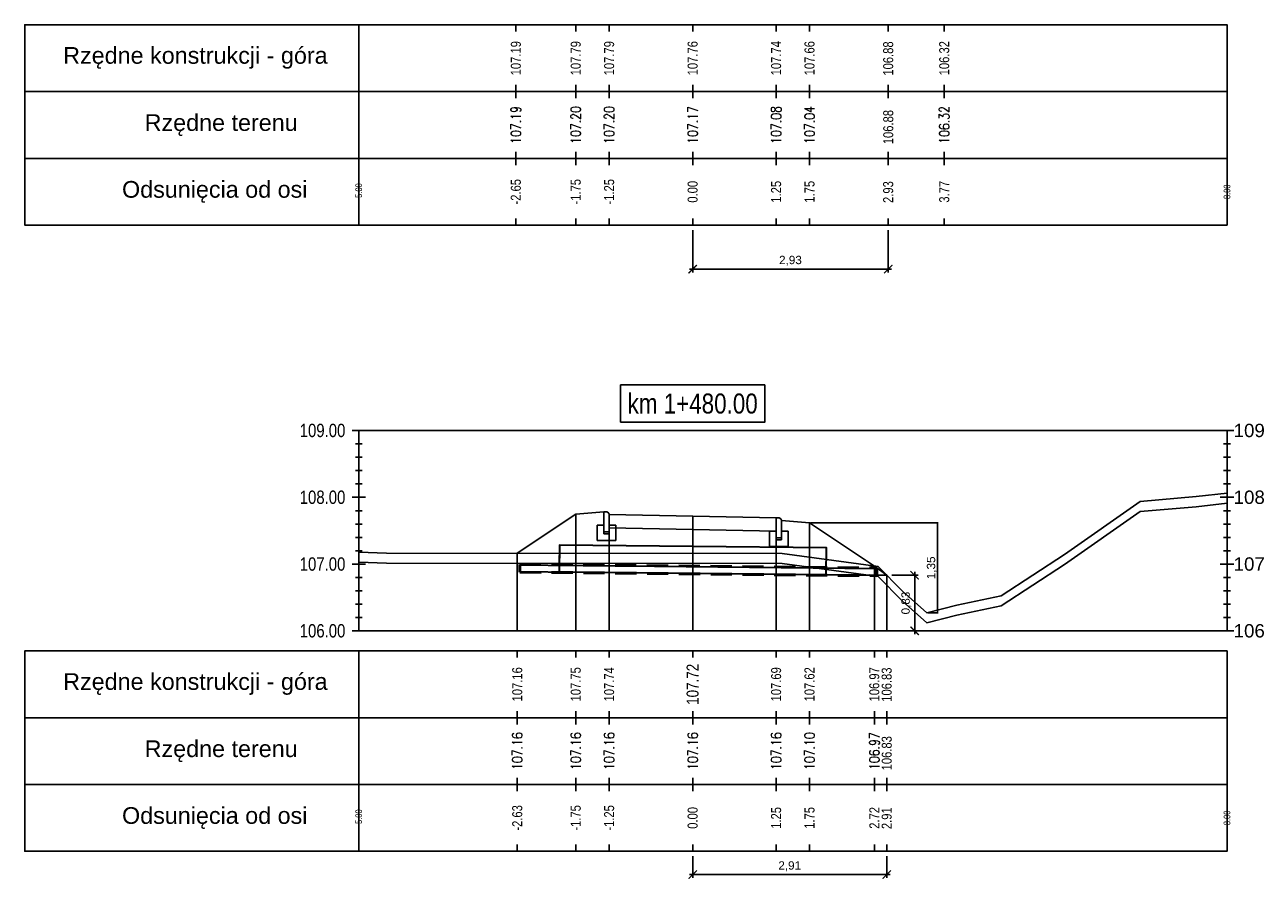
# Model space of a CAD drawing. Extents: x 7537626 to 7538805, y 5722894 to 5725486.
# Tile 70 of 90: x 7538541 to 7538560, y 5725456 to 5725468. Entities that reach past the tile are written whole.
import ezdxf

# ---------------------------------------------------------------- set-up
doc = ezdxf.new("R2010")
doc.units = 0
doc.header["$PDMODE"] = 35
doc.header["$PDSIZE"] = 0.3
doc.linetypes.add('HIDDEN', pattern=[9.525, 6.35, -3.175])
for name, color, linetype in [('C-DROGI-PROFILE', 7, 'Continuous'), ('C-DROGI-PROFILE-ETYKIETY', 7, 'Continuous'), ('C-DROGI-PRZEKROJE-ETYKIETY', 7, 'Continuous'), ('C-POPRZECZKA-przekrój', 2, 'Continuous'), ('C-POPRZECZKA-widok', 1, 'Continuous')]:
    doc.layers.add(name, color=color, linetype=linetype)
for name, color, linetype, true_color in [('C-humus', 7, 'Continuous', 0x003df5), ('C-Teren', 7, 'Continuous', 0x005716), ('poprzeczki', 7, 'Continuous', 0x0000d6)]:
    doc.layers.add(name, color=color, linetype=linetype, true_color=true_color)
doc.layers.add('Pom-plan', color=4, linetype='Continuous', plot=False)
doc.styles.add('2mm08', font='arial.ttf', dxfattribs={"width": 0.8})
doc.styles.add('opis_50', font='arial.ttf', dxfattribs={"height": 0.125})
doc.styles.get("Standard").update_dxf_attribs({"font": 'arial.ttf'})
doc.dimstyles.new('OPIS_50', dxfattribs={"dimscale": 0.5, "dimtxt": 0.125, "dimasz": 0.25, "dimexe": 0.1, "dimexo": 0.15, "dimgap": 0.1, "dimtad": 1, "dimzin": 0, "dimtxsty": 'opis_50', "dimblk": 'ARCHTICK', "dimcen": 0.15, "dimdle": 0.1, "dimaunit": 2, "dimadec": 4, "dimazin": 0, "dimtfac": 1, "dimtmove": 0, "dimatfit": 3, "dimfxl": 1, "dimarcsym": 0})

# ---------------------------------------------------------------- blocks, each defined once
blk = doc.blocks.new('_ArchTick')
at = {"color": 0, "linetype": 'ByBlock', "const_width": 0.15}
blk.add_lwpolyline([(-0.5, -0.5), (0.5, 0.5)], dxfattribs=at)
blk = doc.blocks.new('*D16')
at = {"layer": 'Defpoints', "color": 0, "transparency": 16777216}
for p in [(7538553.225, 5725460.904), (7538554.982, 5725459.556), (7538555.14, 5725459.556)]:
    blk.add_point(p, dxfattribs=at)
at = {"layer": 'poprzeczki', "color": 0, "lineweight": -2, "transparency": 16777216}
for p, q in [((7538553.24, 5725460.904), (7538555.15, 5725460.904)), ((7538555.14, 5725460.914), (7538555.14, 5725459.546)), ((7538554.997, 5725459.556), (7538555.15, 5725459.556))]:
    blk.add_line(p, q, dxfattribs=at)
at = {"layer": 'poprzeczki', "color": 0, "lineweight": -2, "transparency": 16777216, "xscale": 0.025, "yscale": 0.025, "zscale": 0.025}
for p, rotation in [((7538555.14, 5725460.904), 90), ((7538555.14, 5725459.556), 270)]:
    blk.add_blockref('_ArchTick', p, dxfattribs=dict(at, rotation=rotation))
at = {"layer": 'poprzeczki', "color": 0, "transparency": 16777216, "insert": (7538555.055, 5725460.23), "char_height": 0.125, "attachment_point": 5, "rotation": 90, "style": 'opis_50'}
blk.add_mtext('1,35', dxfattribs=at)
blk = doc.blocks.new('geokrata')
at = {"layer": 'C-POPRZECZKA-przekrój', "color": 172, "linetype": 'HIDDEN', "lineweight": 50, "ltscale": 0.05, "true_color": 0x0000cc}
for p, q in [((7538464.885, 5725469.743), (7538470.234, 5725469.689)), ((7538464.887, 5725469.627), (7538470.233, 5725469.573))]:
    blk.add_line(p, q, dxfattribs=at)
at = {"layer": 'C-POPRZECZKA-przekrój', "color": 98, "linetype": 'Continuous', "lineweight": 30, "true_color": 0x006100}
for p, q in [((7538464.892, 5725469.735), (7538465.726, 5725469.726)), ((7538464.893, 5725469.635), (7538465.725, 5725469.626)), ((7538469.225, 5725469.591), (7538470.225, 5725469.581))]:
    blk.add_line(p, q, dxfattribs=at)
for points in [[(7538467.479, 5725470.009), (7538465.479, 5725470.029), (7538465.475, 5725469.629), (7538469.475, 5725469.589), (7538469.479, 5725469.989), (7538467.479, 5725470.009), (7538465.479, 5725470.029), (7538465.476, 5725469.729), (7538470.226, 5725469.681)], [(7538464.892, 5725469.735), (7538464.893, 5725469.635)], [(7538470.225, 5725469.581), (7538470.226, 5725469.681)]]:
    blk.add_lwpolyline(points, dxfattribs=at)
at = {"layer": 'C-POPRZECZKA-przekrój', "color": 172, "linetype": 'HIDDEN', "lineweight": 50, "ltscale": 0.05, "true_color": 0x0000cc}
for points in [[(7538464.885, 5725469.743), (7538464.887, 5725469.627)], [(7538470.233, 5725469.573), (7538470.234, 5725469.689)]]:
    blk.add_lwpolyline(points, dxfattribs=at)
blk = doc.blocks.new('*D239')
at = {"layer": 'Defpoints', "color": 0, "transparency": 16777216}
for p in [(7538551.475, 5725465.361), (7538554.403, 5725465.361), (7538551.475, 5725464.703)]:
    blk.add_point(p, dxfattribs=at)
at = {"layer": 'Pom-plan', "color": 0, "lineweight": -2, "transparency": 16777216}
for p, q in [((7538551.475, 5725465.286), (7538551.475, 5725464.653)), ((7538554.403, 5725465.286), (7538554.403, 5725464.653)), ((7538554.453, 5725464.703), (7538551.425, 5725464.703))]:
    blk.add_line(p, q, dxfattribs=at)
at = {"layer": 'Pom-plan', "color": 0, "lineweight": -2, "transparency": 16777216, "xscale": 0.125, "yscale": 0.125, "zscale": 0.125, "rotation": 180}
blk.add_blockref('_ArchTick', (7538551.475, 5725464.703), dxfattribs=at)
at = {"layer": 'Pom-plan', "color": 0, "lineweight": -2, "transparency": 16777216, "xscale": 0.125, "yscale": 0.125, "zscale": 0.125}
blk.add_blockref('_ArchTick', (7538554.403, 5725464.703), dxfattribs=at)
at = {"layer": 'Pom-plan', "color": 0, "transparency": 16777216, "insert": (7538552.939, 5725464.828), "char_height": 0.125, "attachment_point": 5, "style": 'opis_50'}
blk.add_mtext('2,93', dxfattribs=at)
blk = doc.blocks.new('*D240')
at = {"layer": 'Defpoints', "color": 0, "transparency": 16777216}
for p in [(7538554.38, 5725460.119), (7538554.799, 5725460.119), (7538554.38, 5725459.286)]:
    blk.add_point(p, dxfattribs=at)
at = {"layer": 'Pom-plan', "color": 0, "lineweight": -2, "transparency": 16777216}
for p, q in [((7538554.455, 5725460.119), (7538554.849, 5725460.119)), ((7538554.799, 5725459.236), (7538554.799, 5725460.169)), ((7538554.455, 5725459.286), (7538554.849, 5725459.286))]:
    blk.add_line(p, q, dxfattribs=at)
at = {"layer": 'Pom-plan', "color": 0, "lineweight": -2, "transparency": 16777216, "xscale": 0.125, "yscale": 0.125, "zscale": 0.125}
for p, rotation in [((7538554.799, 5725460.119), 90), ((7538554.799, 5725459.286), 270)]:
    blk.add_blockref('_ArchTick', p, dxfattribs=dict(at, rotation=rotation))
at = {"layer": 'Pom-plan', "color": 0, "transparency": 16777216, "insert": (7538554.674, 5725459.703), "char_height": 0.125, "attachment_point": 5, "rotation": 90, "style": 'opis_50'}
blk.add_mtext('0,83', dxfattribs=at)
blk = doc.blocks.new('*D241')
at = {"layer": 'Defpoints', "color": 0, "transparency": 16777216}
for p in [(7538551.475, 5725455.986), (7538554.38, 5725455.986), (7538554.38, 5725455.637)]:
    blk.add_point(p, dxfattribs=at)
at = {"layer": 'Pom-plan', "color": 0, "lineweight": -2, "transparency": 16777216}
for p, q in [((7538551.475, 5725455.911), (7538551.475, 5725455.587)), ((7538554.38, 5725455.911), (7538554.38, 5725455.587)), ((7538551.425, 5725455.637), (7538554.43, 5725455.637))]:
    blk.add_line(p, q, dxfattribs=at)
at = {"layer": 'Pom-plan', "color": 0, "lineweight": -2, "transparency": 16777216, "xscale": 0.125, "yscale": 0.125, "zscale": 0.125, "rotation": 180}
blk.add_blockref('_ArchTick', (7538551.475, 5725455.637), dxfattribs=at)
at = {"layer": 'Pom-plan', "color": 0, "lineweight": -2, "transparency": 16777216, "xscale": 0.125, "yscale": 0.125, "zscale": 0.125}
blk.add_blockref('_ArchTick', (7538554.38, 5725455.637), dxfattribs=at)
at = {"layer": 'Pom-plan', "color": 0, "transparency": 16777216, "insert": (7538552.928, 5725455.762), "char_height": 0.125, "attachment_point": 5, "style": 'opis_50'}
blk.add_mtext('2,91', dxfattribs=at)

msp = doc.modelspace()

# ---------------------------------------------------------------- linework, layer by layer
at = {"layer": 'C-DROGI-PROFILE', "color": 7, "linetype": 'Continuous', "lineweight": -3}
for p, q in [((7538548.828, 5725468.361), (7538548.828, 5725468.261)), ((7538549.725, 5725468.361), (7538549.725, 5725468.261)), ((7538550.225, 5725468.361), (7538550.225, 5725468.261)), ((7538551.475, 5725468.361), (7538551.475, 5725468.261)), ((7538552.725, 5725468.361), (7538552.725, 5725468.261)), ((7538553.225, 5725468.361), (7538553.225, 5725468.261)), ((7538554.403, 5725468.361), (7538554.403, 5725468.261)), ((7538555.242, 5725468.361), (7538555.242, 5725468.261)), ((7538548.828, 5725467.361), (7538548.828, 5725467.461)), ((7538548.828, 5725467.361), (7538548.828, 5725467.261)), ((7538549.725, 5725467.361), (7538549.725, 5725467.461)), ((7538549.725, 5725467.361), (7538549.725, 5725467.261)), ((7538550.225, 5725467.361), (7538550.225, 5725467.461)), ((7538550.225, 5725467.361), (7538550.225, 5725467.261)), ((7538551.475, 5725467.361), (7538551.475, 5725467.461)), ((7538551.475, 5725467.361), (7538551.475, 5725467.261)), ((7538552.725, 5725467.361), (7538552.725, 5725467.461)), ((7538552.725, 5725467.361), (7538552.725, 5725467.261)), ((7538553.225, 5725467.361), (7538553.225, 5725467.461)), ((7538553.225, 5725467.361), (7538553.225, 5725467.261)), ((7538554.403, 5725467.361), (7538554.403, 5725467.461)), ((7538554.403, 5725467.361), (7538554.403, 5725467.261)), ((7538555.242, 5725467.361), (7538555.242, 5725467.461)), ((7538555.242, 5725467.361), (7538555.242, 5725467.261)), ((7538548.828, 5725466.361), (7538548.828, 5725466.461)), ((7538548.828, 5725466.361), (7538548.828, 5725466.261)), ((7538549.725, 5725466.361), (7538549.725, 5725466.461)), ((7538549.725, 5725466.361), (7538549.725, 5725466.261)), ((7538550.225, 5725466.361), (7538550.225, 5725466.461)), ((7538550.225, 5725466.361), (7538550.225, 5725466.261)), ((7538551.475, 5725466.361), (7538551.475, 5725466.461)), ((7538551.475, 5725466.361), (7538551.475, 5725466.261)), ((7538552.725, 5725466.361), (7538552.725, 5725466.461)), ((7538552.725, 5725466.361), (7538552.725, 5725466.261)), ((7538553.225, 5725466.361), (7538553.225, 5725466.461)), ((7538553.225, 5725466.361), (7538553.225, 5725466.261)), ((7538554.403, 5725466.361), (7538554.403, 5725466.461)), ((7538554.403, 5725466.361), (7538554.403, 5725466.261)), ((7538555.242, 5725466.361), (7538555.242, 5725466.461)), ((7538555.242, 5725466.361), (7538555.242, 5725466.261)), ((7538548.828, 5725465.361), (7538548.828, 5725465.461)), ((7538549.725, 5725465.361), (7538549.725, 5725465.461)), ((7538550.225, 5725465.361), (7538550.225, 5725465.461)), ((7538551.475, 5725465.361), (7538551.475, 5725465.461)), ((7538552.725, 5725465.361), (7538552.725, 5725465.461)), ((7538553.225, 5725465.361), (7538553.225, 5725465.461)), ((7538554.403, 5725465.361), (7538554.403, 5725465.461)), ((7538555.242, 5725465.361), (7538555.242, 5725465.461)), ((7538548.849, 5725458.986), (7538548.849, 5725458.886)), ((7538549.725, 5725458.986), (7538549.725, 5725458.886)), ((7538550.225, 5725458.986), (7538550.225, 5725458.886)), ((7538551.475, 5725458.986), (7538551.475, 5725458.886)), ((7538552.725, 5725458.986), (7538552.725, 5725458.886)), ((7538553.225, 5725458.986), (7538553.225, 5725458.886)), ((7538554.195, 5725458.986), (7538554.195, 5725458.886)), ((7538554.38, 5725458.986), (7538554.38, 5725458.886)), ((7538548.849, 5725457.986), (7538548.849, 5725458.086)), ((7538549.725, 5725457.986), (7538549.725, 5725458.086)), ((7538550.225, 5725457.986), (7538550.225, 5725458.086)), ((7538551.475, 5725457.986), (7538551.475, 5725458.086)), ((7538552.725, 5725457.986), (7538552.725, 5725458.086)), ((7538553.225, 5725457.986), (7538553.225, 5725458.086)), ((7538554.195, 5725457.986), (7538554.195, 5725458.086)), ((7538554.38, 5725457.986), (7538554.38, 5725458.086)), ((7538548.849, 5725457.986), (7538548.849, 5725457.886)), ((7538549.725, 5725457.986), (7538549.725, 5725457.886)), ((7538550.225, 5725457.986), (7538550.225, 5725457.886)), ((7538551.475, 5725457.986), (7538551.475, 5725457.886)), ((7538552.725, 5725457.986), (7538552.725, 5725457.886)), ((7538553.225, 5725457.986), (7538553.225, 5725457.886)), ((7538554.195, 5725457.986), (7538554.195, 5725457.886)), ((7538554.38, 5725457.986), (7538554.38, 5725457.886)), ((7538548.849, 5725456.986), (7538548.849, 5725457.086)), ((7538549.725, 5725456.986), (7538549.725, 5725457.086)), ((7538550.225, 5725456.986), (7538550.225, 5725457.086)), ((7538551.475, 5725456.986), (7538551.475, 5725457.086)), ((7538552.725, 5725456.986), (7538552.725, 5725457.086)), ((7538553.225, 5725456.986), (7538553.225, 5725457.086)), ((7538554.195, 5725456.986), (7538554.195, 5725457.086)), ((7538554.38, 5725456.986), (7538554.38, 5725457.086)), ((7538548.849, 5725456.986), (7538548.849, 5725456.886)), ((7538549.725, 5725456.986), (7538549.725, 5725456.886)), ((7538550.225, 5725456.986), (7538550.225, 5725456.886)), ((7538551.475, 5725456.986), (7538551.475, 5725456.886)), ((7538552.725, 5725456.986), (7538552.725, 5725456.886)), ((7538553.225, 5725456.986), (7538553.225, 5725456.886)), ((7538554.195, 5725456.986), (7538554.195, 5725456.886)), ((7538554.38, 5725456.986), (7538554.38, 5725456.886)), ((7538548.849, 5725455.986), (7538548.849, 5725456.086)), ((7538549.725, 5725455.986), (7538549.725, 5725456.086)), ((7538550.225, 5725455.986), (7538550.225, 5725456.086)), ((7538551.475, 5725455.986), (7538551.475, 5725456.086)), ((7538552.725, 5725455.986), (7538552.725, 5725456.086)), ((7538553.225, 5725455.986), (7538553.225, 5725456.086)), ((7538554.195, 5725455.986), (7538554.195, 5725456.086)), ((7538554.38, 5725455.986), (7538554.38, 5725456.086))]:
    msp.add_line(p, q, dxfattribs=at)
at = {"layer": 'C-DROGI-PROFILE', "color": 1, "linetype": 'Continuous', "lineweight": -3}
for points in [[(7538546.475, 5725467.361), (7538546.475, 5725468.361), (7538541.475, 5725468.361), (7538541.475, 5725467.361)], [(7538546.475, 5725467.361), (7538559.475, 5725467.361), (7538559.475, 5725468.361), (7538546.475, 5725468.361)], [(7538546.475, 5725466.361), (7538546.475, 5725467.361), (7538541.475, 5725467.361), (7538541.475, 5725466.361)], [(7538546.475, 5725466.361), (7538559.475, 5725466.361), (7538559.475, 5725467.361), (7538546.475, 5725467.361)], [(7538546.475, 5725465.361), (7538546.475, 5725466.361), (7538541.475, 5725466.361), (7538541.475, 5725465.361)], [(7538546.475, 5725465.361), (7538559.475, 5725465.361), (7538559.475, 5725466.361), (7538546.475, 5725466.361)], [(7538546.475, 5725457.986), (7538546.475, 5725458.986), (7538541.475, 5725458.986), (7538541.475, 5725457.986)], [(7538546.475, 5725457.986), (7538559.475, 5725457.986), (7538559.475, 5725458.986), (7538546.475, 5725458.986)], [(7538546.475, 5725456.986), (7538546.475, 5725457.986), (7538541.475, 5725457.986), (7538541.475, 5725456.986)], [(7538546.475, 5725456.986), (7538559.475, 5725456.986), (7538559.475, 5725457.986), (7538546.475, 5725457.986)], [(7538546.475, 5725455.986), (7538546.475, 5725456.986), (7538541.475, 5725456.986), (7538541.475, 5725455.986)], [(7538546.475, 5725455.986), (7538559.475, 5725455.986), (7538559.475, 5725456.986), (7538546.475, 5725456.986)]]:
    msp.add_3dface(points, dxfattribs=at)
at = {"layer": 'C-DROGI-PRZEKROJE-ETYKIETY', "color": 1, "linetype": 'Continuous', "lineweight": -3}
for p, q in [((7538549.725, 5725461.034), (7538549.725, 5725459.286)), ((7538550.225, 5725461.028), (7538550.225, 5725459.286)), ((7538551.475, 5725461.003), (7538551.475, 5725459.286)), ((7538552.725, 5725460.978), (7538552.725, 5725459.286)), ((7538553.225, 5725460.904), (7538553.225, 5725459.286)), ((7538548.849, 5725460.45), (7538548.849, 5725459.286)), ((7538554.195, 5725460.257), (7538554.195, 5725459.286))]:
    msp.add_line(p, q, dxfattribs=at)
msp.add_lwpolyline([(7538554.38, 5725460.119), (7538554.38, 5725459.286)], dxfattribs=at)
at = {"layer": 'C-humus'}
for p, q in [((7538559.013, 5725461.146), (7538559.475, 5725461.2)), ((7538557.04, 5725460.28), (7538558.175, 5725461.073)), ((7538558.175, 5725461.073), (7538559.013, 5725461.146)), ((7538546.475, 5725460.314), (7538546.892, 5725460.301)), ((7538546.892, 5725460.301), (7538552.813, 5725460.297)), ((7538552.813, 5725460.297), (7538554.25, 5725460.1)), ((7538556.096, 5725459.661), (7538557.04, 5725460.28)), ((7538554.25, 5725460.1), (7538554.615, 5725459.731)), ((7538554.615, 5725459.731), (7538554.982, 5725459.406)), ((7538554.982, 5725459.406), (7538555.43, 5725459.52)), ((7538555.43, 5725459.52), (7538556.096, 5725459.661))]:
    msp.add_line(p, q, dxfattribs=at)
at = {"layer": 'C-POPRZECZKA-przekrój', "color": 2, "linetype": 'Continuous', "lineweight": -3}
for p, q in [((7538548.849, 5725460.45), (7538549.725, 5725461.034)), ((7538549.725, 5725461.034), (7538550.145, 5725461.068)), ((7538550.185, 5725461.068), (7538550.145, 5725461.068)), ((7538550.145, 5725461.068), (7538550.145, 5725460.738)), ((7538550.19, 5725461.067), (7538550.185, 5725461.068)), ((7538550.199, 5725461.065), (7538550.19, 5725461.067)), ((7538550.207, 5725461.061), (7538550.199, 5725461.065)), ((7538550.213, 5725461.056), (7538550.207, 5725461.061)), ((7538550.218, 5725461.051), (7538550.213, 5725461.056)), ((7538550.222, 5725461.043), (7538550.218, 5725461.051)), ((7538550.224, 5725461.035), (7538550.222, 5725461.043)), ((7538550.225, 5725461.028), (7538550.224, 5725461.035)), ((7538550.225, 5725461.028), (7538551.475, 5725461.003)), ((7538550.225, 5725461.028), (7538550.226, 5725460.828)), ((7538550.225, 5725460.738), (7538550.225, 5725461.028)), ((7538550.225, 5725461.028), (7538550.225, 5725460.868)), ((7538551.475, 5725460.803), (7538551.475, 5725461.003)), ((7538551.475, 5725461.003), (7538552.725, 5725460.978)), ((7538552.725, 5725460.978), (7538552.724, 5725460.778)), ((7538552.765, 5725460.978), (7538552.725, 5725460.978)), ((7538552.725, 5725460.978), (7538552.725, 5725460.648)), ((7538552.77, 5725460.977), (7538552.765, 5725460.978)), ((7538552.779, 5725460.975), (7538552.77, 5725460.977)), ((7538550.045, 5725460.638), (7538550.045, 5725460.868)), ((7538550.045, 5725460.868), (7538550.145, 5725460.868)), ((7538550.145, 5725460.868), (7538550.145, 5725460.768)), ((7538550.225, 5725460.868), (7538550.325, 5725460.868)), ((7538550.226, 5725460.828), (7538551.475, 5725460.803)), ((7538550.325, 5725460.868), (7538550.325, 5725460.638)), ((7538551.475, 5725460.803), (7538552.724, 5725460.778)), ((7538552.787, 5725460.971), (7538552.779, 5725460.975)), ((7538552.793, 5725460.966), (7538552.787, 5725460.971)), ((7538552.798, 5725460.961), (7538552.793, 5725460.966)), ((7538552.802, 5725460.953), (7538552.798, 5725460.961)), ((7538552.804, 5725460.945), (7538552.802, 5725460.953)), ((7538552.805, 5725460.938), (7538552.804, 5725460.945)), ((7538552.805, 5725460.648), (7538552.805, 5725460.938)), ((7538552.805, 5725460.938), (7538552.805, 5725460.778)), ((7538552.805, 5725460.938), (7538553.225, 5725460.904)), ((7538553.225, 5725460.904), (7538554.195, 5725460.257)), ((7538550.325, 5725460.638), (7538550.045, 5725460.638)), ((7538550.145, 5725460.768), (7538550.225, 5725460.768)), ((7538550.145, 5725460.738), (7538550.225, 5725460.738)), ((7538552.625, 5725460.548), (7538552.625, 5725460.778)), ((7538552.625, 5725460.778), (7538552.725, 5725460.778)), ((7538552.725, 5725460.778), (7538552.725, 5725460.678)), ((7538552.725, 5725460.678), (7538552.805, 5725460.678)), ((7538552.725, 5725460.648), (7538552.805, 5725460.648)), ((7538552.805, 5725460.778), (7538552.905, 5725460.778)), ((7538552.905, 5725460.778), (7538552.905, 5725460.548)), ((7538552.905, 5725460.548), (7538552.625, 5725460.548))]:
    msp.add_line(p, q, dxfattribs=at)
at = {"layer": 'C-POPRZECZKA-przekrój'}
for points in [[(7538554.195, 5725460.257), (7538554.38, 5725460.119)], [(7538554.225, 5725460.12), (7538554.38, 5725460.119)]]:
    msp.add_lwpolyline(points, dxfattribs=at)
at = {"layer": 'C-POPRZECZKA-widok', "color": 1, "linetype": 'Continuous', "lineweight": -3}
for p, q in [((7538546.375, 5725462.286), (7538559.575, 5725462.286)), ((7538546.475, 5725459.286), (7538546.475, 5725462.286)), ((7538559.475, 5725459.286), (7538559.475, 5725462.286)), ((7538546.425, 5725462.086), (7538546.525, 5725462.086)), ((7538559.425, 5725462.086), (7538559.525, 5725462.086)), ((7538546.425, 5725461.886), (7538546.525, 5725461.886)), ((7538559.425, 5725461.886), (7538559.525, 5725461.886)), ((7538546.425, 5725461.686), (7538546.525, 5725461.686)), ((7538559.425, 5725461.686), (7538559.525, 5725461.686)), ((7538546.425, 5725461.486), (7538546.525, 5725461.486)), ((7538559.425, 5725461.486), (7538559.525, 5725461.486)), ((7538546.375, 5725461.286), (7538546.575, 5725461.286)), ((7538546.425, 5725461.286), (7538546.525, 5725461.286)), ((7538559.375, 5725461.286), (7538559.575, 5725461.286)), ((7538559.425, 5725461.286), (7538559.525, 5725461.286)), ((7538546.425, 5725461.086), (7538546.525, 5725461.086)), ((7538559.425, 5725461.086), (7538559.525, 5725461.086)), ((7538546.425, 5725460.886), (7538546.525, 5725460.886)), ((7538559.425, 5725460.886), (7538559.525, 5725460.886)), ((7538546.425, 5725460.686), (7538546.525, 5725460.686)), ((7538559.425, 5725460.686), (7538559.525, 5725460.686)), ((7538546.425, 5725460.486), (7538546.525, 5725460.486)), ((7538559.425, 5725460.486), (7538559.525, 5725460.486)), ((7538546.375, 5725460.286), (7538546.575, 5725460.286)), ((7538546.425, 5725460.286), (7538546.525, 5725460.286)), ((7538559.375, 5725460.286), (7538559.575, 5725460.286)), ((7538559.425, 5725460.286), (7538559.525, 5725460.286)), ((7538546.425, 5725460.086), (7538546.525, 5725460.086)), ((7538559.425, 5725460.086), (7538559.525, 5725460.086)), ((7538546.425, 5725459.886), (7538546.525, 5725459.886)), ((7538559.425, 5725459.886), (7538559.525, 5725459.886)), ((7538546.425, 5725459.686), (7538546.525, 5725459.686)), ((7538559.425, 5725459.686), (7538559.525, 5725459.686)), ((7538546.425, 5725459.486), (7538546.525, 5725459.486)), ((7538559.425, 5725459.486), (7538559.525, 5725459.486)), ((7538546.375, 5725459.286), (7538559.575, 5725459.286))]:
    msp.add_line(p, q, dxfattribs=at)
at = {"layer": 'C-POPRZECZKA-widok', "color": 3, "linetype": 'Continuous', "lineweight": -3}
msp.add_3dface([(7538550.395, 5725462.411), (7538552.555, 5725462.411), (7538552.555, 5725462.968), (7538550.395, 5725462.968)], dxfattribs=at)
at = {"layer": 'C-Teren'}
for p, q in [((7538559.013, 5725461.296), (7538559.475, 5725461.35)), ((7538557.04, 5725460.43), (7538558.175, 5725461.223)), ((7538558.175, 5725461.223), (7538559.013, 5725461.296)), ((7538546.475, 5725460.464), (7538546.892, 5725460.451)), ((7538546.892, 5725460.451), (7538552.813, 5725460.447)), ((7538552.813, 5725460.447), (7538554.25, 5725460.25)), ((7538556.096, 5725459.811), (7538557.04, 5725460.43)), ((7538554.25, 5725460.25), (7538554.615, 5725459.881)), ((7538554.615, 5725459.881), (7538554.982, 5725459.556)), ((7538555.43, 5725459.67), (7538556.096, 5725459.811)), ((7538554.982, 5725459.556), (7538555.43, 5725459.67))]:
    msp.add_line(p, q, dxfattribs=at)

# ---------------------------------------------------------------- block references
at = {"layer": 'C-POPRZECZKA-przekrój'}
msp.add_blockref('geokrata', (84, -9.461), dxfattribs=at)

# ---------------------------------------------------------------- texts
at = {"layer": 'C-DROGI-PROFILE', "color": 2}
for s, p in [('Rzędne konstrukcji - góra', (7538542.05, 5725467.778)), ('Rzędne terenu', (7538543.27, 5725466.772)), ('Odsunięcia od osi', (7538542.931, 5725465.772)), ('Rzędne konstrukcji - góra', (7538542.05, 5725458.403)), ('Rzędne terenu', (7538543.27, 5725457.397)), ('Odsunięcia od osi', (7538542.931, 5725456.397))]:
    msp.add_text(s, height=0.25, dxfattribs=at).set_placement(p)
at = {"layer": 'C-DROGI-PROFILE-ETYKIETY', "color": 1, "style": '2mm08', "width": 0.8}
for s, p in [('106.88', (7538554.477, 5725467.6)), ('106.88', (7538554.478, 5725466.573)), ('2.93', (7538554.477, 5725465.693)), ('106.83', (7538554.454, 5725458.225)), ('106.83', (7538554.455, 5725457.198)), ('2.91', (7538554.454, 5725456.318))]:
    msp.add_text(s, height=0.15, rotation=90, dxfattribs=at).set_placement(p)
at = {"layer": 'C-DROGI-PROFILE-ETYKIETY', "color": 1, "linetype": 'Continuous', "lineweight": -3, "attachment_point": 5, "rotation": 90, "style": '2mm08'}
for s, insert, char_height in [('107.19', (7538548.828, 5725467.861), 0.15), ('107.79', (7538549.725, 5725467.861), 0.15), ('107.79', (7538550.225, 5725467.861), 0.15), ('107.76', (7538551.475, 5725467.861), 0.15), ('107.74', (7538552.725, 5725467.861), 0.15), ('107.66', (7538553.225, 5725467.861), 0.15), ('106.32', (7538555.242, 5725467.861), 0.15), ('{\\Fsimplex.shx|c238;107.19}', (7538548.828, 5725466.861), 0.15), ('{\\Fsimplex.shx|c238;107.20}', (7538549.725, 5725466.861), 0.15), ('{\\Fsimplex.shx|c238;107.20}', (7538550.225, 5725466.861), 0.15), ('{\\Fsimplex.shx|c238;107.17}', (7538551.475, 5725466.861), 0.15), ('{\\Fsimplex.shx|c238;107.08}', (7538552.725, 5725466.861), 0.15), ('{\\Fsimplex.shx|c238;107.04}', (7538553.225, 5725466.861), 0.15), ('{\\Fsimplex.shx|c238;106.32}', (7538555.242, 5725466.861), 0.15), ('-2.65', (7538548.828, 5725465.861), 0.15), ('-1.75', (7538549.725, 5725465.861), 0.15), ('-1.25', (7538550.225, 5725465.861), 0.15), ('0.00', (7538551.475, 5725465.861), 0.15), ('1.25', (7538552.725, 5725465.861), 0.15), ('1.75', (7538553.225, 5725465.861), 0.15), ('3.77', (7538555.242, 5725465.861), 0.15), ('107.16', (7538548.849, 5725458.486), 0.15), ('107.75', (7538549.725, 5725458.486), 0.15), ('107.74', (7538550.225, 5725458.486), 0.15), ('107.72', (7538551.475, 5725458.486), 0.18), ('107.69', (7538552.725, 5725458.486), 0.15), ('107.62', (7538553.225, 5725458.486), 0.15), ('106.97', (7538554.195, 5725458.486), 0.15), ('{\\Fsimplex.shx|c238;107.16}', (7538548.849, 5725457.486), 0.15), ('{\\Fsimplex.shx|c238;107.16}', (7538549.725, 5725457.486), 0.15), ('{\\Fsimplex.shx|c238;107.16}', (7538550.225, 5725457.486), 0.15), ('{\\Fsimplex.shx|c238;107.16}', (7538551.475, 5725457.486), 0.15), ('{\\Fsimplex.shx|c238;107.16}', (7538552.725, 5725457.486), 0.15), ('{\\Fsimplex.shx|c238;107.10}', (7538553.225, 5725457.486), 0.15), ('{\\Fsimplex.shx|c238;106.97}', (7538554.195, 5725457.486), 0.15), ('-2.63', (7538548.849, 5725456.486), 0.15), ('-1.75', (7538549.725, 5725456.486), 0.15), ('-1.25', (7538550.225, 5725456.486), 0.15), ('0.00', (7538551.475, 5725456.486), 0.15), ('1.25', (7538552.725, 5725456.486), 0.15), ('1.75', (7538553.225, 5725456.486), 0.15), ('2.72', (7538554.195, 5725456.486), 0.15)]:
    msp.add_mtext(s, dxfattribs=dict(at, insert=insert, char_height=char_height))
at = {"layer": 'C-DROGI-PROFILE-ETYKIETY', "color": 7, "linetype": 'Continuous', "lineweight": -3, "char_height": 0.1, "attachment_point": 5, "rotation": 90, "style": '2mm08'}
for s, insert in [('-5.00', (7538546.475, 5725465.861)), ('8.00', (7538559.475, 5725465.861)), ('-5.00', (7538546.475, 5725456.486)), ('8.00', (7538559.475, 5725456.486))]:
    msp.add_mtext(s, dxfattribs=dict(at, insert=insert))
at = {"layer": 'C-POPRZECZKA-widok', "color": 3, "linetype": 'Continuous', "lineweight": -3, "insert": (7538551.475, 5725462.536), "char_height": 0.3, "attachment_point": 8, "style": '2mm08'}
msp.add_mtext('km 1+480.00', dxfattribs=at)
at = {"layer": 'C-POPRZECZKA-widok', "color": 1, "linetype": 'Continuous', "lineweight": -3, "char_height": 0.2, "attachment_point": 6, "style": '2mm08'}
for s, insert in [('109.00', (7538546.275, 5725462.286)), ('108.00', (7538546.275, 5725461.286)), ('107.00', (7538546.275, 5725460.286)), ('106.00', (7538546.275, 5725459.286))]:
    msp.add_mtext(s, dxfattribs=dict(at, insert=insert))
at = {"layer": 'C-POPRZECZKA-widok', "color": 1, "linetype": 'Continuous', "lineweight": -3, "char_height": 0.2, "attachment_point": 4}
for s, insert in [('109', (7538559.575, 5725462.286)), ('108', (7538559.575, 5725461.286)), ('107', (7538559.575, 5725460.286)), ('106', (7538559.575, 5725459.286))]:
    msp.add_mtext(s, dxfattribs=dict(at, insert=insert))

# ---------------------------------------------------------------- dimensions: what is measured, and where the dimension line sits
at = {"layer": 'Pom-plan'}
for base, p1, p2, picture, middle in [((7538551.475, 5725464.703), (7538554.403, 5725465.361), (7538551.475, 5725465.361), '*D239', (7538552.939, 5725464.828)), ((7538554.3803, 5725455.6368), (7538551.4749, 5725455.9865), (7538554.3803, 5725455.9865), '*D241', (7538552.9276, 5725455.7619))]:
    dim = msp.add_linear_dim(base=base, p1=p1, p2=p2, dimstyle='OPIS_50', dxfattribs=at)
    dim.commit()
    dim.dimension.update_dxf_attribs({"geometry": picture, "text_midpoint": middle})
dim = msp.add_linear_dim(base=(7538554.799, 5725460.119), p1=(7538554.38, 5725459.286), p2=(7538554.38, 5725460.119), angle=90, dimstyle='OPIS_50', dxfattribs=at)
dim.commit()
dim.dimension.update_dxf_attribs({"geometry": '*D240', "text_midpoint": (7538554.674, 5725459.703)})
at = {"layer": 'poprzeczki'}
dim = msp.add_linear_dim(base=(7538555.14, 5725459.556), p1=(7538553.225, 5725460.904), p2=(7538554.982, 5725459.556), angle=90, dimstyle='OPIS_50', override={"dimscale": 0.1}, dxfattribs=at)
dim.commit()
dim.dimension.update_dxf_attribs({"geometry": '*D16', "text_midpoint": (7538555.055, 5725460.23)})

doc.saveas('drawing.dxf')
